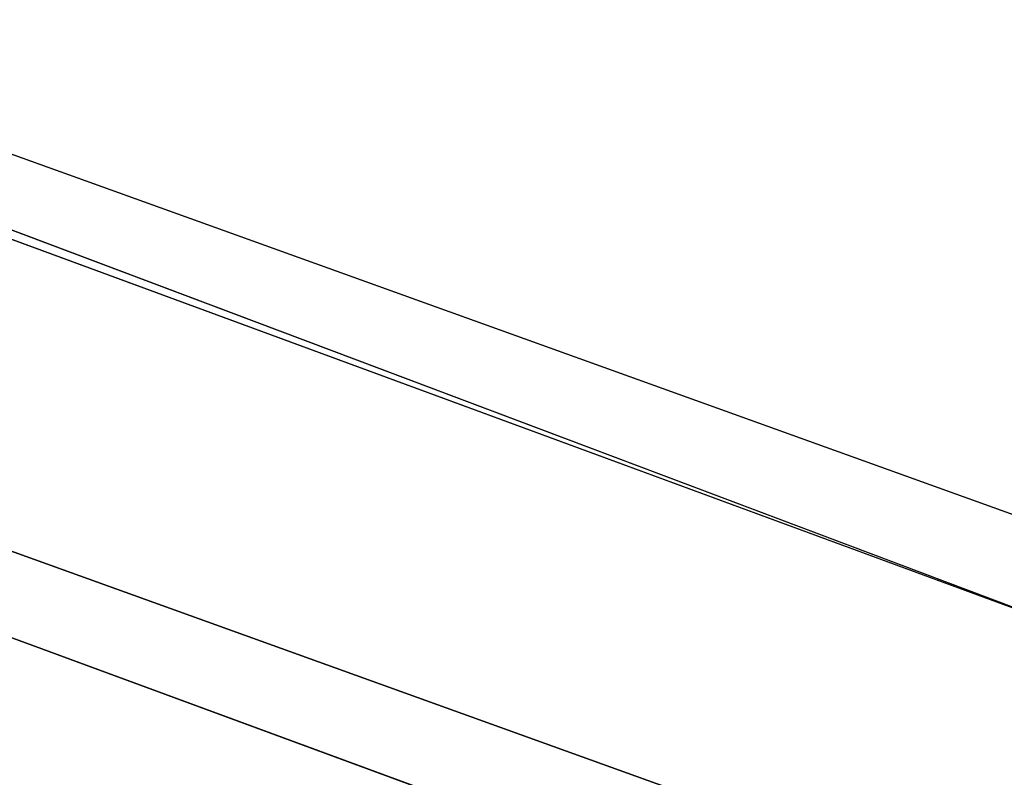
# Model space of a CAD drawing. Extents: x -775 to 775, y -775 to 775.
# Tile 110 of 256: x -248.58 to -240.69, y -704.29 to -698.21. Entities that reach past the tile are written whole.
import ezdxf

# ---------------------------------------------------------------- set-up
doc = ezdxf.new("R2010")
doc.units = 0
doc.layers.get('0').update_dxf_attribs({"color": 13, "linetype": 'CONTINUOUS'})

# ---------------------------------------------------------------- blocks, each defined once
blk = doc.blocks.new('OBJ_000001')
for p, q in [((-284.2213, -686.4879), (-218.7702, -710.0457)), ((-218.7702, -710.0457, 3), (-284.2213, -686.4879, 3)), ((-240.0314, -703.1467), (-284.2213, -686.4879, 18.222)), ((-218.7702, -710.0457, 18.222), (-284.2213, -686.4879, 18.222)), ((-218.7702, -710.0457, 38.9998), (-284.2213, -686.4879, 38.9998)), ((-285.3689, -689.2597), (-219.6535, -712.9126)), ((-285.3689, -689.2597, 38.9998), (-219.6535, -712.9126, 38.9998)), ((-219.6535, -712.9126, 3), (-285.3689, -689.2597, 3)), ((-240.0314, -703.1467), (-273.8607, -690.6839))]:
    blk.add_line(p, q)
at = {"color": 7}
mesh = blk.add_polyface(dxfattribs=at)
corners = [(-284.2213, -686.4879, 18.222), (-273.8607, -690.6839), (-240.0314, -703.1467)]
mesh.append_faces([[corners[k] for k in face] for face in [(0, 1, 2)]], dxfattribs={"color": 7})
blk = doc.blocks.new('OBJ_000002')
for p, q in [((-274.9664, -693.4726, 7), (-241.0006, -705.9858, 7)), ((-274.9664, -693.4726, 30.1627), (-241.0006, -705.9858, 30.1627))]:
    blk.add_line(p, q)
at = {"color": 8}
mesh = blk.add_polyface(dxfattribs=at)
corners = [(-274.9664, -693.4726, 30.1627), (-241.0006, -705.9858, 7), (-274.9664, -693.4726, 7), (-241.0006, -705.9858, 30.1627)]
mesh.append_faces([[corners[k] for k in face] for face in [(0, 1, 2), (1, 0, 3)]], dxfattribs={"vtx0": -1, "color": 8})
blk = doc.blocks.new('SKPE74C')
for name in ['OBJ_000002', 'OBJ_000001']:
    blk.add_blockref(name, (0, 0))

msp = doc.modelspace()

# ---------------------------------------------------------------- block references
msp.add_blockref('SKPE74C', (0, 0))

doc.saveas('drawing.dxf')
